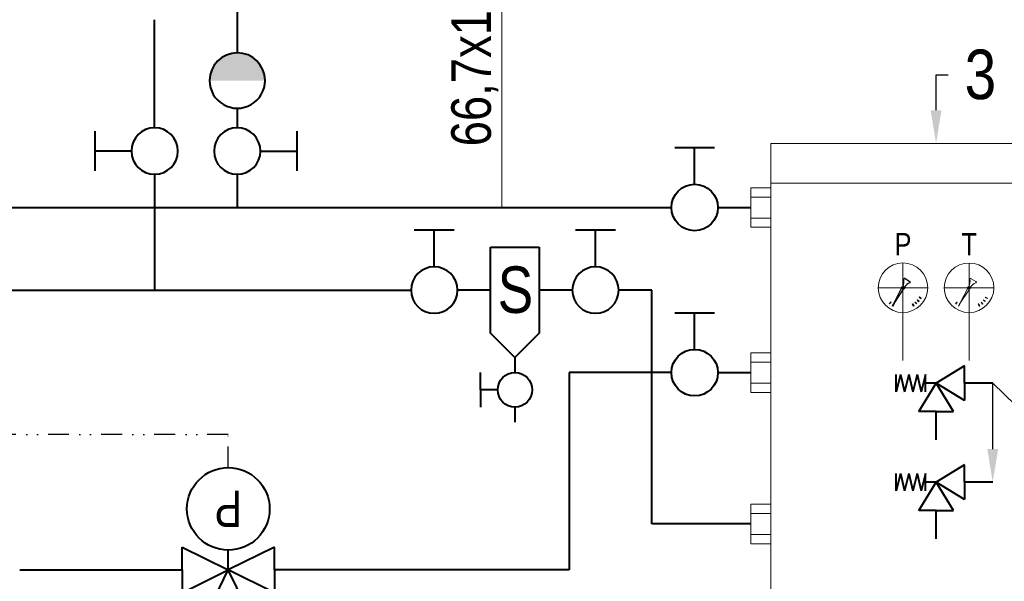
# Model space of a CAD drawing. Header units: centimetres. Extents: x 1912 to 37354, y 4932 to 6633.
# Tile 205 of 236: x 34803 to 35101, y 5788 to 5958. Entities that reach past the tile are written whole.
import ezdxf
from ezdxf import colors
from ezdxf.entities.mleader import LeaderData, LeaderLine
from ezdxf.enums import TextEntityAlignment as Align
from ezdxf.lldxf.tags import DXFTag
from ezdxf.math import Vec2, Vec3

# ---------------------------------------------------------------- set-up
doc = ezdxf.new("R2010")
doc.units = ezdxf.units.CM
doc.linetypes.add('DIVIDE2', pattern=[15.875, 6.35, -3.175, 0, -3.175, 0, -3.175])
for name, color, linetype, lineweight in [('CP_AXISHS', 7, 'DASHDOT', 9), ('Gruba', 7, 'Continuous', 40), ('IS_ARMATURA', 7, 'Continuous', 9), ('IS_gaz 2', 44, 'Continuous', 35), ('IS_Opis', 250, 'Continuous', 9), ('IS_Powrót', 5, 'DASH', 40), ('IS_sygnał', 210, 'DIVIDE2', 25), ('IS_Zasilanie', 1, 'SOLID', 40), ('IS_Zimna_woda', 5, 'SOLID', 40)]:
    doc.layers.add(name, color=color, linetype=linetype, lineweight=lineweight)
doc.layers.add('IS_Armatura_Therm', color=250, linetype='SOLID')
doc.layers.add('SIMBOLI IDRAULICI', color=7, linetype='Continuous')
doc.styles.add('styl1', font='ARIALN.TTF')
tags = doc.linetypes.add('DASH', pattern=[15, 10, -5]).pattern_tags.tags
tags[6:7] = [DXFTag(74, 4), DXFTag(75, 0), DXFTag(340, '0'), DXFTag(46, 0.0), DXFTag(50, 0.0), DXFTag(44, 0.0), DXFTag(45, 0.0)]
tags[4:5] = [DXFTag(74, 4), DXFTag(75, 0), DXFTag(340, '0'), DXFTag(46, 0.0), DXFTag(50, 0.0), DXFTag(44, 0.0), DXFTag(45, 0.0)]
tags = doc.linetypes.add('DASHDOT', pattern=[25.4, 12.7, -6.35, 0, -6.35]).pattern_tags.tags
tags[10:11] = [DXFTag(74, 4), DXFTag(75, 0), DXFTag(340, '0'), DXFTag(46, 1.0), DXFTag(50, 0.0), DXFTag(44, 0.0), DXFTag(45, 0.0)]
tags[8:9] = [DXFTag(74, 4), DXFTag(75, 0), DXFTag(340, '0'), DXFTag(46, 1.0), DXFTag(50, 0.0), DXFTag(44, 0.0), DXFTag(45, 0.0)]
tags[6:7] = [DXFTag(74, 4), DXFTag(75, 0), DXFTag(340, '0'), DXFTag(46, 1.0), DXFTag(50, 0.0), DXFTag(44, 0.0), DXFTag(45, 0.0)]
tags[4:5] = [DXFTag(74, 4), DXFTag(75, 0), DXFTag(340, '0'), DXFTag(46, 1.0), DXFTag(50, 0.0), DXFTag(44, 0.0), DXFTag(45, 0.0)]
tags = doc.linetypes.add('SOLID', pattern=[10, 10, 0]).pattern_tags.tags
tags[6:7] = [DXFTag(74, 4), DXFTag(75, 0), DXFTag(340, '0'), DXFTag(46, 0.0), DXFTag(50, 0.0), DXFTag(44, 0.0), DXFTag(45, 0.0)]
tags[4:5] = [DXFTag(74, 4), DXFTag(75, 0), DXFTag(340, '0'), DXFTag(46, 0.0), DXFTag(50, 0.0), DXFTag(44, 0.0), DXFTag(45, 0.0)]

# ---------------------------------------------------------------- blocks, each defined once
blk = doc.blocks.new('Buf')
at = {"layer": 'SIMBOLI IDRAULICI', "lineweight": 13}
for p, q in [((4574.74, -435.81), (4574.74, -609.42)), ((4574.74, -435.81), (4674.74, -435.81)), ((4674.74, -435.81), (4674.74, -609.42)), ((4574.74, -447.82), (4674.74, -447.82)), ((4568.71, -452.07), (4574.74, -452.07)), ((4680.77, -452.07), (4674.74, -452.07)), ((4568.71, -458.42), (4574.74, -458.42)), ((4680.77, -458.42), (4674.74, -458.42)), ((4680.77, -491), (4674.74, -491)), ((4680.77, -497.34), (4674.74, -497.34)), ((4568.71, -502.07), (4574.74, -502.07)), ((4568.71, -508.42), (4574.74, -508.42)), ((4568.71, -547.89), (4574.74, -547.89)), ((4680.77, -547.89), (4674.74, -547.89)), ((4568.71, -554.23), (4574.74, -554.23)), ((4680.77, -554.23), (4674.74, -554.23)), ((4568.71, -586.81), (4574.74, -586.81)), ((4680.77, -586.81), (4674.74, -586.81)), ((4568.71, -593.15), (4574.74, -593.15)), ((4680.77, -593.15), (4674.74, -593.15)), ((4574.74, -597.41), (4674.74, -597.41)), ((4574.74, -609.42), (4674.74, -609.42))]:
    blk.add_line(p, q, dxfattribs=at)
for points in [[(4574.74, -449.27), (4568.71, -449.27), (4568.71, -461.22), (4574.74, -461.22)], [(4674.74, -449.27), (4680.77, -449.27), (4680.77, -461.22), (4674.74, -461.22)], [(4674.74, -488.19), (4680.77, -488.19), (4680.77, -500.14), (4674.74, -500.14)], [(4574.74, -499.27), (4568.71, -499.27), (4568.71, -511.22), (4574.74, -511.22)], [(4574.74, -557.03), (4568.71, -557.03), (4568.71, -545.09), (4574.74, -545.09)], [(4674.74, -557.03), (4680.77, -557.03), (4680.77, -545.09), (4674.74, -545.09)], [(4574.74, -595.96), (4568.71, -595.96), (4568.71, -584.01), (4574.74, -584.01)], [(4674.74, -595.96), (4680.77, -595.96), (4680.77, -584.01), (4674.74, -584.01)]]:
    blk.add_lwpolyline(points, close=True, dxfattribs=at)
blk = doc.blocks.new('Zaworek')
at = {"layer": 'IS_Zimna_woda', "color": 18, "true_color": 0x000000}
for p, q in [((5.154, 1.717), (5.154, -1.717)), ((2, 0), (5.154, 0))]:
    blk.add_line(p, q, dxfattribs=at)
blk.add_circle((0, 0), 2, dxfattribs=at)
blk = doc.blocks.new('zaworppp')
at = {"layer": 'Gruba'}
for p, q in [((45479.86, 7300.58), (45472.98, 7300.58)), ((45472.98, 7300.58), (45479.86, 7286.6)), ((45479.86, 7300.58), (45486.74, 7300.58)), ((45486.74, 7300.58), (45479.86, 7286.6)), ((45465.89, 7286.6), (45465.89, 7293.48)), ((45465.89, 7293.48), (45479.86, 7286.6)), ((45493.84, 7293.48), (45479.86, 7286.6)), ((45493.84, 7286.6), (45493.84, 7293.48)), ((45465.89, 7286.6), (45465.89, 7279.72)), ((45465.89, 7279.72), (45479.86, 7286.6)), ((45493.84, 7279.72), (45479.86, 7286.6)), ((45479.86, 7286.6), (45479.86, 7280.6)), ((45493.84, 7286.6), (45493.84, 7279.72))]:
    blk.add_line(p, q, dxfattribs=at)
blk.add_circle((45479.86, 7268.1), 12.5, dxfattribs=at)
at = {"layer": 'IS_Zasilanie'}
blk.add_line((45465.89, 7286.56), (45465.44, 7286.56), dxfattribs=at)
at = {"layer": 'Gruba', "style": 'styl1'}
blk.add_text('P', height=11, dxfattribs=at).set_placement((45479.86, 7268.1), align=Align.MIDDLE_CENTER)
blk = doc.blocks.new('zaworbezp')
at = {"layer": 'IS_Zimna_woda', "color": 18, "true_color": 0x000000}
for p, q in [((9811.75, 1011.57), (9811.75, 1005.87)), ((9811.75, 1005.87), (9808.25, 1005.87)), ((9808.25, 1005.87), (9811.75, 1000.13)), ((9811.75, 1005.87), (9815.25, 1005.87)), ((9815.25, 1005.87), (9811.75, 1000.13)), ((9806.01, 1000.13), (9806.01, 1003.63)), ((9806.01, 1003.63), (9811.75, 1000.13)), ((9800.31, 1000.13), (9806.01, 1000.13)), ((9806.01, 1000.13), (9806.01, 996.63)), ((9806.01, 996.63), (9811.75, 1000.13)), ((9811.75, 1000.13), (9811.75, 997.98)), ((9810.01, 997.98), (9813.48, 997.98)), ((9813.48, 997.98), (9810.01, 997.14)), ((9813.48, 996.3), (9810.01, 997.14)), ((9813.48, 996.3), (9810.01, 995.46)), ((9813.48, 994.62), (9810.01, 995.46)), ((9813.48, 994.62), (9810.01, 993.78)), ((9813.48, 992.94), (9810.01, 993.78)), ((9813.48, 992.94), (9810.01, 992.1)), ((9810.01, 992.1), (9813.48, 992.1))]:
    blk.add_line(p, q, dxfattribs=at)
blk = doc.blocks.new('T')
for p, q in [((0.62, 24.78), (2.08, 23.94)), ((-2.75, 17.25), (-0.41, 21.88)), ((0.09, 21.59), (-2.75, 17.25)), ((4.32, 18.32), (4.4, 18.4)), ((4.32, 18.32), (4.84, 17.88)), ((4.4, 18.4), (4.91, 17.97)), ((4.84, 17.88), (4.91, 17.97)), ((4.9, 19.12), (4.96, 19.22)), ((4.9, 19.12), (5.49, 18.79)), ((4.96, 19.22), (5.54, 18.88)), ((5.49, 18.79), (5.54, 18.88)), ((-3.7, 17.69), (-4.14, 17.18)), ((-3.62, 17.62), (-4.05, 17.1)), ((-3.62, 17.62), (-3.7, 17.69)), ((-2.89, 17.12), (-3.23, 16.53)), ((-3.13, 16.48), (-3.23, 16.53)), ((-2.8, 17.06), (-3.13, 16.48)), ((-2.8, 17.06), (-2.89, 17.12)), ((2.8, 17.06), (2.89, 17.12)), ((2.8, 17.06), (3.13, 16.48)), ((2.89, 17.12), (3.23, 16.53)), ((3.13, 16.48), (3.23, 16.53)), ((3.62, 17.62), (3.7, 17.69)), ((3.62, 17.62), (4.05, 17.1)), ((3.7, 17.69), (4.14, 17.18)), ((4.05, 17.1), (4.14, 17.18))]:
    blk.add_line(p, q)
for centre, major_axis, start_param, end_param in [((-3.34, 24.08), (-2.57, 2.57), 3.460412, 4.06239), ((0.5, 24.58), (-0.166, 0.166), -1.308966, 0.821497), ((1.97, 23.73), (0.166, 0.166), 4.412711, 6.545016), ((0, 22.02), (0.308, 0.308), 5.497787, 11.780972), ((3.43, 20.19), (-2.55, 2.55), -0.399985, 0.207792)]:
    blk.add_ellipse(centre, major_axis=major_axis, ratio=1, start_param=start_param, end_param=end_param)
at = {"layer": 'CP_AXISHS'}
for p, q in [((0, 14.52), (0, 29.52)), ((-7.5, 22.02), (7.5, 22.02))]:
    blk.add_line(p, q, dxfattribs=at)
at = {"layer": 'IS_ARMATURA'}
blk.add_line((0, 0), (0, 14.52), dxfattribs=at)
at = {"layer": 'IS_ARMATURA', "lineweight": 18}
blk.add_circle((0, 22.02), 7.5, dxfattribs=at)
at = {"layer": 'IS_Armatura_Therm', "insert": (-7.5, 38.59), "char_height": 6.721, "attachment_point": 1, "style": 'styl1'}
blk.add_mtext_dynamic_manual_height_columns('\\pxqc;T', width=15, gutter_width=8.4, heights=[0], dxfattribs=at)
blk = doc.blocks.new('Manometrr')
for p, q in [((35871.37, 72787.05), (35872.84, 72786.21)), ((35868, 72779.52), (35870.34, 72784.15)), ((35870.84, 72783.86), (35868, 72779.52)), ((35875.66, 72781.39), (35875.71, 72781.49)), ((35875.66, 72781.39), (35876.24, 72781.05)), ((35875.71, 72781.49), (35876.3, 72781.15)), ((35876.24, 72781.05), (35876.3, 72781.15)), ((35867.05, 72779.96), (35866.62, 72779.45)), ((35867.14, 72779.89), (35866.71, 72779.37)), ((35867.14, 72779.89), (35867.05, 72779.96)), ((35867.86, 72779.39), (35867.52, 72778.8)), ((35867.62, 72778.74), (35867.52, 72778.8)), ((35867.96, 72779.33), (35867.62, 72778.74)), ((35867.96, 72779.33), (35867.86, 72779.39)), ((35873.55, 72779.33), (35873.65, 72779.39)), ((35873.55, 72779.33), (35873.89, 72778.74)), ((35873.65, 72779.39), (35873.99, 72778.8)), ((35873.89, 72778.74), (35873.99, 72778.8)), ((35874.37, 72779.89), (35874.46, 72779.96)), ((35874.37, 72779.89), (35874.8, 72779.37)), ((35874.46, 72779.96), (35874.89, 72779.45)), ((35874.8, 72779.37), (35874.89, 72779.45)), ((35875.08, 72780.58), (35875.15, 72780.67)), ((35875.08, 72780.58), (35875.6, 72780.15)), ((35875.15, 72780.67), (35875.67, 72780.24)), ((35875.6, 72780.15), (35875.67, 72780.24))]:
    blk.add_line(p, q)
for centre, major_axis, start_param, end_param in [((35867.42, 72786.35), (-2.57, 2.57), 3.460412, 4.06239), ((35871.26, 72786.85), (-0.166, 0.166), -1.308966, 0.821497), ((35870.75, 72784.29), (0.308, 0.308), 5.497787, 11.780972), ((35874.19, 72782.46), (-2.55, 2.55), -0.399985, 0.207792), ((35872.72, 72786), (0.166, 0.166), 4.412711, 6.545016)]:
    blk.add_ellipse(centre, major_axis=major_axis, ratio=1, start_param=start_param, end_param=end_param)
at = {"layer": 'CP_AXISHS'}
for p, q in [((35870.75, 72776.79), (35870.75, 72791.79)), ((35863.25, 72784.29), (35878.25, 72784.29))]:
    blk.add_line(p, q, dxfattribs=at)
at = {"layer": 'IS_ARMATURA'}
blk.add_line((35870.75, 72762.27), (35870.75, 72776.79), dxfattribs=at)
at = {"layer": 'IS_ARMATURA', "lineweight": 18}
blk.add_circle((35870.75, 72784.29), 7.5, dxfattribs=at)
at = {"layer": 'IS_Armatura_Therm', "insert": (35863.25, 72800.86), "char_height": 6.721, "attachment_point": 1, "style": 'styl1'}
blk.add_mtext_dynamic_manual_height_columns('\\pxqc;P', width=15, gutter_width=8.4, heights=[0], dxfattribs=at)
blk = doc.blocks.new('zawórzwrotny11')
at = {"layer": 'IS_Zimna_woda', "true_color": 0x000000}
h = blk.add_hatch(color=18, dxfattribs=at)
edge = h.paths.add_edge_path()
edge.add_arc((0, 0), 8.39, -899.9318, -719.9318, ccw=False)
edge.add_line((-8.39, -0.01), (8.39, 0.01))
at = {"layer": 'IS_Zimna_woda', "color": 18, "true_color": 0x000000}
for start, end in [(0.0682, 180.0682), (180.0682, 0.0682)]:
    blk.add_arc((0, 0), 8.39, start, end, dxfattribs=at)
blk = doc.blocks.new('Separator')
at = {"layer": 'IS_Zimna_woda', "color": 18, "true_color": 0x000000}
for p, q in [((54943.13, 76694.45), (54957.96, 76694.45)), ((54943.13, 76686.06), (54943.13, 76694.45)), ((54957.96, 76694.45), (54962.15, 76690.26)), ((54962.15, 76690.26), (54957.96, 76686.06)), ((54962.15, 76690.26), (54964.75, 76690.26)), ((54970.68, 76690.26), (54973.27, 76690.26)), ((54967.71, 76687.29), (54967.71, 76684.32)), ((54957.96, 76686.06), (54943.13, 76686.06)), ((54967.71, 76684.32), (54964.75, 76684.32)), ((54967.71, 76684.32), (54970.68, 76684.32))]:
    blk.add_line(p, q, dxfattribs=at)
blk.add_circle((54967.71, 76690.26), 2.97, dxfattribs=at)
at = {"layer": 'IS_Zimna_woda', "color": 18, "true_color": 0x000000, "insert": (54950.52, 76690.35), "char_height": 8, "attachment_point": 5, "rotation": 90, "style": 'styl1'}
blk.add_mtext_dynamic_manual_height_columns('\\pxqc;S', width=8.2982, gutter_width=12.5, heights=[14.83], dxfattribs=at)

msp = doc.modelspace()

# ---------------------------------------------------------------- linework, layer by layer
at = {"layer": 'IS_Opis'}
msp.add_line((34948.64, 5900.98), (34948.64, 5972.25), dxfattribs=at)
at = {"layer": 'IS_Powrót'}
for p, q in [((34843.53, 5925.11), (34843.53, 5957.82)), ((34843.53, 5911.04), (34843.53, 5875.98)), ((34633.32, 5875.98), (34921.13, 5875.98)), ((34945.2, 5875.98), (34935.2, 5875.98)), ((34969.96, 5875.98), (34959.96, 5875.98)), ((34994.03, 5875.98), (34984.03, 5875.98)), ((34994.03, 5805.16), (34994.03, 5875.98)), ((35024.03, 5805.16), (34994.03, 5805.16))]:
    msp.add_line(p, q, dxfattribs=at)
at = {"layer": 'IS_sygnał'}
for p, q in [((34865.82, 5832.24), (34584.08, 5832.24)), ((34865.82, 5822.24), (34865.82, 5832.24))]:
    msp.add_line(p, q, dxfattribs=at)
at = {"layer": 'IS_Zasilanie'}
for p, q in [((34868.54, 5966.07), (34868.54, 5947.82)), ((34868.53, 5931.04), (34868.53, 5925.11)), ((34868.53, 5911.04), (34868.53, 5901.04)), ((34658.32, 5901.05), (34999.96, 5900.98)), ((35014.03, 5900.98), (35024.03, 5900.98)), ((34999.96, 5850.98), (34969.03, 5850.98)), ((34969.03, 5850.98), (34969.03, 5791.24)), ((35014.03, 5850.98), (35024.03, 5850.98)), ((34802.68, 5791.24), (34851.85, 5791.24)), ((34969.03, 5791.24), (34879.79, 5791.24))]:
    msp.add_line(p, q, dxfattribs=at)

# ---------------------------------------------------------------- block references
for name, p in [('Buf', (30455.32, 6356.22)), ('Manometrr', (-800.7, -66907.6))]:
    msp.add_blockref(name, p)
at = {"layer": 'IS_ARMATURA'}
msp.add_blockref('T', (35090.06, 5854.66), dxfattribs=at)
at = {"layer": 'IS_gaz 2', "color": 18, "true_color": 0x000000, "xscale": -3.517579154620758, "yscale": 3.517579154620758, "zscale": 3.517579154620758, "rotation": 270}
for p in [(34928.17, 5875.98), (34976.99, 5875.98)]:
    msp.add_blockref('Zaworek', p, dxfattribs=at)
at = {"layer": 'IS_Powrót', "rotation": 270}
for name, p, xscale, yscale, zscale in [('Separator', (-99929.44, 102522.41), 1.758789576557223, 1.758789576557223, 1.758789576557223), ('zaworbezp', (33579.87, -8869.79), -1.5, 1.5, 1.5), ('zaworbezp', (33579.87, -8899.79), -1.5, 1.5, 1.5)]:
    msp.add_blockref(name, p, dxfattribs=dict(at, xscale=xscale, yscale=yscale, zscale=zscale))
at = {"layer": 'IS_Powrót', "rotation": 180}
msp.add_blockref('zaworppp', (80345.68, 13077.84), dxfattribs=at)
at = {"layer": 'IS_Zimna_woda', "rotation": 180}
msp.add_blockref('zawórzwrotny11', (34868.55, 5939.43), dxfattribs=at)
at = {"layer": 'IS_Zimna_woda', "color": 18, "true_color": 0x000000, "xscale": -3.517579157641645, "yscale": 3.517579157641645, "zscale": 3.517579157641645}
msp.add_blockref('Zaworek', (34843.53, 5918.08), dxfattribs=at)
at = {"layer": 'IS_Zimna_woda', "color": 18, "true_color": 0x000000, "xscale": -3.517579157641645, "yscale": 3.517579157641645, "zscale": 3.517579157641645, "rotation": 180}
msp.add_blockref('Zaworek', (34868.53, 5918.08), dxfattribs=at)
at = {"layer": 'IS_Zimna_woda', "xscale": 3.517579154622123, "yscale": 3.517579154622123, "zscale": 3.517579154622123, "rotation": 90}
for p in [(35006.99, 5900.98), (35006.99, 5850.98)]:
    msp.add_blockref('Zaworek', p, dxfattribs=at)

# ---------------------------------------------------------------- texts
at = {"layer": 'IS_Opis', "insert": (34933.32, 5972.25), "char_height": 12, "attachment_point": 3, "rotation": 90, "style": 'styl1'}
msp.add_mtext_dynamic_manual_height_columns('66,7x1,5', width=107.9794, gutter_width=12.5, heights=[0], dxfattribs=at)

# ---------------------------------------------------------------- leaders
at = {"layer": 'IS_Opis'}
ml = msp.add_multileader_mtext('Standard', dxfattribs=at)
ml.set_content('3', color=256, style='styl1')
ml.set_leader_properties()
ml.build(insert=Vec2(0, 0))
ml.multileader.update_dxf_attribs({"dogleg_length": 5, "arrow_head_size": 10})
ctx = ml.context
ctx.base_point, ctx.char_height, ctx.arrow_head_size, ctx.landing_gap_size, ctx.plane_origin = Vec3(35083.71, 5941.17), 15, 10, 5, Vec3(35121.31, 5922.59)
notes = []
notes.append((ctx, [(1, (1, 1, 0), (35080.06, 5941.17), (1, 0), 3.65, [(0, [(35080.06, 5920.41)], 0, [])])]))
ctx.mtext.insert, ctx.mtext.width, ctx.mtext.flow_direction = Vec3(35088.71, 5948.8), 7.1427, 5
ml = msp.add_multileader_mtext('Standard', dxfattribs=at)
ml.set_content('9', color=256, style='styl1')
ml.set_leader_properties()
ml.build(insert=Vec2(0, 0))
ml.multileader.update_dxf_attribs({"dogleg_length": 5, "arrow_head_size": 10})
ctx = ml.context
ctx.base_point, ctx.char_height, ctx.arrow_head_size, ctx.landing_gap_size, ctx.plane_origin = Vec3(35115.32, 5833.7), 15, 10, 5, Vec3(35147.86, 5813.76)
notes.append((ctx, [(1, (1, 1, 0), (35111.68, 5833.7), (1, 0), 3.65, [(1, [(35097.22, 5817.83), (35097.22, 5847.83)], 0, [])])]))
ctx.mtext.insert, ctx.mtext.width, ctx.mtext.flow_direction = Vec3(35120.32, 5841.32), 7.1427, 5
for ctx, leaders in notes:
    for number, flags, end, landing, length, lines in leaders:
        leader = LeaderData()
        leader.index, (leader.has_last_leader_line, leader.has_dogleg_vector, leader.attachment_direction) = number, flags
        leader.last_leader_point, leader.dogleg_vector, leader.dogleg_length = Vec3(end), Vec3(landing), length
        for number, points, colour, breaks in lines:
            line = LeaderLine()
            line.index, line.vertices, line.color, line.breaks = number, Vec3.list(points), colors.encode_raw_color(colour), breaks
            leader.lines.append(line)
        ctx.leaders.append(leader)

doc.saveas('drawing.dxf')
